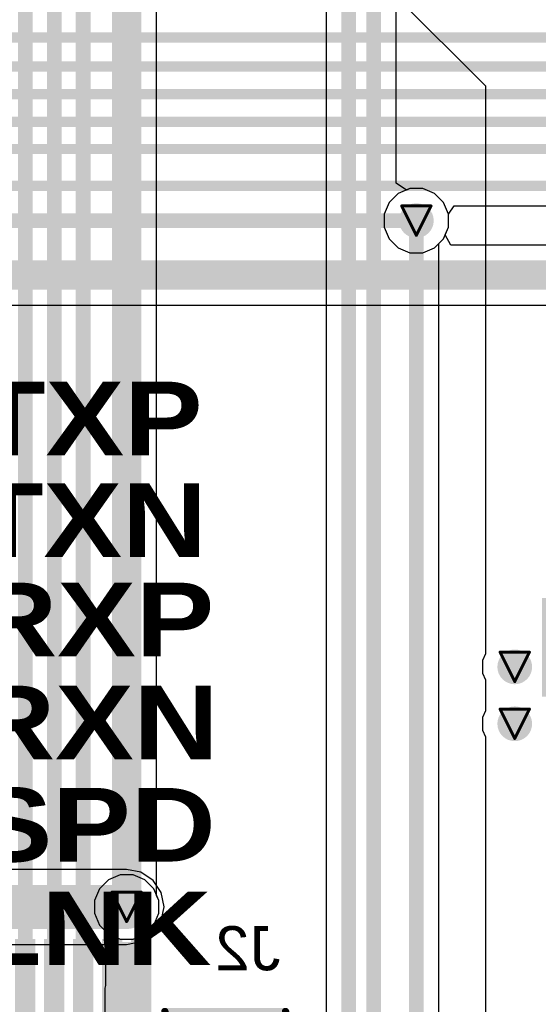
# Model space of a CAD drawing. Header units: inches. Extents: x 0 to 12.2, y 0 to 7.
# Tile 132 of 154: x 3.254 to 3.606, y 2.064 to 2.734. Entities that reach past the tile are written whole.
import ezdxf

# ---------------------------------------------------------------- set-up
doc = ezdxf.new("R2010")
doc.units = ezdxf.units.IN
doc.header["$MEASUREMENT"] = 0
for name, color, linetype in [('Bottom Layer', 5, 'Continuous'), ('Bottom Overlay', 54, 'Continuous'), ('Bottom Paste', 16, 'Continuous'), ('Bottom Solder', 6, 'Continuous'), ('Drill Drawing', 1, 'Continuous'), ('Layer 1', 16, 'Continuous'), ('Layer 2', 76, 'Continuous'), ('Top Layer', 1, 'Continuous'), ('Top Overlay', 2, 'Continuous'), ('Top Paste', 8, 'Continuous'), ('Top Solder', 216, 'Continuous'), ('Via Holes', 16, 'Continuous')]:
    doc.layers.add(name, color=color, linetype=linetype)
doc.styles.add('Arial', font='txt', dxfattribs={"height": 0.2})
doc.styles.add('Arial Black_Bold', font='txt', dxfattribs={"height": 0.2})

# ---------------------------------------------------------------- blocks, each defined once
blk = doc.blocks.new('HX0_5_10P_XJH2_0_043_B_5')
at = {"layer": 'Bottom Layer'}
for points in [[(-0.19488, 0.08465), (-0.11614, 0.08465), (-0.11614, 0.01772), (-0.19488, 0.01772)], [(0.11614, 0.08465), (0.19488, 0.08465), (0.19488, 0.01772), (0.11614, 0.01772)], [(-0.0935, -0.02165), (-0.08366, -0.02165), (-0.08366, -0.08071), (-0.0935, -0.08071)], [(-0.07382, -0.02165), (-0.06398, -0.02165), (-0.06398, -0.08071), (-0.07382, -0.08071)], [(-0.05413, -0.02165), (-0.04429, -0.02165), (-0.04429, -0.08071), (-0.05413, -0.08071)], [(-0.03445, -0.02165), (-0.02461, -0.02165), (-0.02461, -0.08071), (-0.03445, -0.08071)], [(-0.01476, -0.02165), (-0.00492, -0.02165), (-0.00492, -0.08071), (-0.01476, -0.08071)], [(0.00492, -0.02165), (0.01476, -0.02165), (0.01476, -0.08071), (0.00492, -0.08071)], [(0.02461, -0.02165), (0.03445, -0.02165), (0.03445, -0.08071), (0.02461, -0.08071)], [(0.04429, -0.02165), (0.05413, -0.02165), (0.05413, -0.08071), (0.04429, -0.08071)], [(0.06398, -0.02165), (0.07382, -0.02165), (0.07382, -0.08071), (0.06398, -0.08071)], [(0.08366, -0.02165), (0.09351, -0.02165), (0.09351, -0.08071), (0.08366, -0.08071)]]:
    blk.add_hatch(color=5, dxfattribs=at).paths.add_polyline_path(points)
at = {"layer": 'Bottom Paste'}
for points in [[(-0.19488, 0.08465), (-0.11614, 0.08465), (-0.11614, 0.01772), (-0.19488, 0.01772)], [(0.11614, 0.08465), (0.19488, 0.08465), (0.19488, 0.01772), (0.11614, 0.01772)], [(-0.0935, -0.02165), (-0.08366, -0.02165), (-0.08366, -0.08071), (-0.0935, -0.08071)], [(-0.07382, -0.02165), (-0.06398, -0.02165), (-0.06398, -0.08071), (-0.07382, -0.08071)], [(-0.05413, -0.02165), (-0.04429, -0.02165), (-0.04429, -0.08071), (-0.05413, -0.08071)], [(-0.03445, -0.02165), (-0.02461, -0.02165), (-0.02461, -0.08071), (-0.03445, -0.08071)], [(-0.01476, -0.02165), (-0.00492, -0.02165), (-0.00492, -0.08071), (-0.01476, -0.08071)], [(0.00492, -0.02165), (0.01476, -0.02165), (0.01476, -0.08071), (0.00492, -0.08071)], [(0.02461, -0.02165), (0.03445, -0.02165), (0.03445, -0.08071), (0.02461, -0.08071)], [(0.04429, -0.02165), (0.05413, -0.02165), (0.05413, -0.08071), (0.04429, -0.08071)], [(0.06398, -0.02165), (0.07382, -0.02165), (0.07382, -0.08071), (0.06398, -0.08071)], [(0.08366, -0.02165), (0.09351, -0.02165), (0.09351, -0.08071), (0.08366, -0.08071)]]:
    blk.add_hatch(color=16, dxfattribs=at).paths.add_polyline_path(points)
at = {"layer": 'Bottom Solder'}
for points in [[(-0.19688, 0.08665), (-0.11414, 0.08665), (-0.11414, 0.01572), (-0.19688, 0.01572)], [(0.11414, 0.08665), (0.19688, 0.08665), (0.19688, 0.01572), (0.11414, 0.01572)], [(-0.0955, -0.01965), (-0.08166, -0.01965), (-0.08166, -0.08271), (-0.0955, -0.08271)], [(-0.07582, -0.01965), (-0.06198, -0.01965), (-0.06198, -0.08271), (-0.07582, -0.08271)], [(-0.05613, -0.01965), (-0.04229, -0.01965), (-0.04229, -0.08271), (-0.05613, -0.08271)], [(-0.03645, -0.01965), (-0.02261, -0.01965), (-0.02261, -0.08271), (-0.03645, -0.08271)], [(-0.01676, -0.01965), (-0.00292, -0.01965), (-0.00292, -0.08271), (-0.01676, -0.08271)], [(0.00292, -0.01965), (0.01676, -0.01965), (0.01676, -0.08271), (0.00292, -0.08271)], [(0.02261, -0.01965), (0.03645, -0.01965), (0.03645, -0.08271), (0.02261, -0.08271)], [(0.04229, -0.01965), (0.05613, -0.01965), (0.05613, -0.08271), (0.04229, -0.08271)], [(0.06198, -0.01965), (0.07582, -0.01965), (0.07582, -0.08271), (0.06198, -0.08271)], [(0.08166, -0.01965), (0.09551, -0.01965), (0.09551, -0.08271), (0.08166, -0.08271)]]:
    blk.add_hatch(color=6, dxfattribs=at).paths.add_polyline_path(points)
at = {"layer": 'Bottom Overlay', "const_width": 0.005}
for points in [[(-0.18672, 0.17154), (-0.18672, 0.09374)], [(0.18672, 0.17154), (-0.18672, 0.17154)], [(0.18672, 0.17154), (0.18672, 0.09374)], [(-0.18673, -0.03346), (-0.18673, 0.00862)], [(0.18673, 0.00862), (0.18673, -0.03346)], [(-0.10472, -0.03346), (-0.18673, -0.03346)], [(0.18673, -0.03346), (0.10457, -0.03346)]]:
    blk.add_lwpolyline(points, dxfattribs=at)
at = {"layer": 'Bottom Overlay', "const_width": 0.0025}
for points in [[(-0.18797, 0.17154, 1), (-0.18547, 0.17154, 1)], [(-0.18797, 0.17154, 1), (-0.18547, 0.17154, 1)], [(0.18547, 0.17154, 1), (0.18797, 0.17154, 1)], [(0.18547, 0.17154, 1), (0.18797, 0.17154, 1)], [(-0.18797, 0.09374, 1), (-0.18547, 0.09374, 1)], [(0.18547, 0.09374, 1), (0.18797, 0.09374, 1)], [(-0.18798, 0.00862, 1), (-0.18548, 0.00862, 1)], [(0.18548, 0.00862, 1), (0.18798, 0.00862, 1)], [(-0.18798, -0.03346, 1), (-0.18548, -0.03346, 1)], [(-0.18798, -0.03346, 1), (-0.18548, -0.03346, 1)], [(-0.10597, -0.03346, 1), (-0.10347, -0.03346, 1)], [(0.10332, -0.03346, 1), (0.10582, -0.03346, 1)], [(0.18548, -0.03346, 1), (0.18798, -0.03346, 1)], [(0.18548, -0.03346, 1), (0.18798, -0.03346, 1)]]:
    blk.add_lwpolyline(points, format="xyb", close=True, dxfattribs=at)
blk = doc.blocks.new('5027740891_195')
at = {"layer": 'Top Layer'}
for points in [[(-0.2875, 0.32185), (-0.22451, 0.32185), (-0.22451, 0.2628), (-0.2875, 0.2628)], [(-0.13199, 0.32185), (-0.10049, 0.32185), (-0.10049, 0.25571), (-0.13199, 0.25571)], [(-0.08868, 0.32185), (-0.05718, 0.32185), (-0.05718, 0.25571), (-0.08868, 0.25571)], [(-0.04537, 0.32185), (-0.01388, 0.32185), (-0.01388, 0.25571), (-0.04537, 0.25571)], [(-0.00207, 0.32185), (0.02943, 0.32185), (0.02943, 0.25571), (-0.00207, 0.25571)], [(0.04124, 0.32185), (0.07274, 0.32185), (0.07274, 0.25571), (0.04124, 0.25571)], [(0.08455, 0.32185), (0.11604, 0.32185), (0.11604, 0.25571), (0.08455, 0.25571)], [(0.12785, 0.32185), (0.15935, 0.32185), (0.15935, 0.25571), (0.12785, 0.25571)], [(0.17116, 0.32185), (0.20266, 0.32185), (0.20266, 0.25571), (0.17116, 0.25571)], [(0.21053, 0.32185), (0.27352, 0.32185), (0.27352, 0.2628), (0.21053, 0.2628)], [(0.24242, 0.25492), (0.29321, 0.25492), (0.29321, 0.1998), (0.24242, 0.1998)], [(0.24242, -0.03642), (0.29321, -0.03642), (0.29321, -0.09154), (0.24242, -0.09154)], [(-0.29734, -0.25886), (-0.23829, -0.25886), (-0.23829, -0.32579), (-0.29734, -0.32579)], [(0.23415, -0.25886), (0.29321, -0.25886), (0.29321, -0.32579), (0.23415, -0.32579)]]:
    blk.add_hatch(color=1, dxfattribs=at).paths.add_polyline_path(points)
at = {"layer": 'Top Paste'}
for points in [[(-0.2875, 0.32185), (-0.22451, 0.32185), (-0.22451, 0.2628), (-0.2875, 0.2628)], [(-0.13199, 0.32185), (-0.10049, 0.32185), (-0.10049, 0.25571), (-0.13199, 0.25571)], [(-0.08868, 0.32185), (-0.05718, 0.32185), (-0.05718, 0.25571), (-0.08868, 0.25571)], [(-0.04537, 0.32185), (-0.01388, 0.32185), (-0.01388, 0.25571), (-0.04537, 0.25571)], [(-0.00207, 0.32185), (0.02943, 0.32185), (0.02943, 0.25571), (-0.00207, 0.25571)], [(0.04124, 0.32185), (0.07274, 0.32185), (0.07274, 0.25571), (0.04124, 0.25571)], [(0.08455, 0.32185), (0.11604, 0.32185), (0.11604, 0.25571), (0.08455, 0.25571)], [(0.12785, 0.32185), (0.15935, 0.32185), (0.15935, 0.25571), (0.12785, 0.25571)], [(0.17116, 0.32185), (0.20266, 0.32185), (0.20266, 0.25571), (0.17116, 0.25571)], [(0.21053, 0.32185), (0.27352, 0.32185), (0.27352, 0.2628), (0.21053, 0.2628)], [(0.24242, 0.25492), (0.29321, 0.25492), (0.29321, 0.1998), (0.24242, 0.1998)], [(0.24242, -0.03642), (0.29321, -0.03642), (0.29321, -0.09154), (0.24242, -0.09154)], [(-0.29734, -0.25886), (-0.23829, -0.25886), (-0.23829, -0.32579), (-0.29734, -0.32579)], [(0.23415, -0.25886), (0.29321, -0.25886), (0.29321, -0.32579), (0.23415, -0.32579)]]:
    blk.add_hatch(color=8, dxfattribs=at).paths.add_polyline_path(points)
at = {"layer": 'Top Solder'}
for points in [[(-0.2915, 0.32585), (-0.22051, 0.32585), (-0.22051, 0.2588), (-0.2915, 0.2588)], [(-0.13599, 0.32585), (-0.09649, 0.32585), (-0.09649, 0.25171), (-0.13599, 0.25171)], [(-0.09268, 0.32585), (-0.05318, 0.32585), (-0.05318, 0.25171), (-0.09268, 0.25171)], [(-0.04937, 0.32585), (-0.00988, 0.32585), (-0.00988, 0.25171), (-0.04937, 0.25171)], [(-0.00607, 0.32585), (0.03343, 0.32585), (0.03343, 0.25171), (-0.00607, 0.25171)], [(0.03724, 0.32585), (0.07674, 0.32585), (0.07674, 0.25171), (0.03724, 0.25171)], [(0.08055, 0.32585), (0.12004, 0.32585), (0.12004, 0.25171), (0.08055, 0.25171)], [(0.12385, 0.32585), (0.16335, 0.32585), (0.16335, 0.25171), (0.12385, 0.25171)], [(0.16716, 0.32585), (0.20666, 0.32585), (0.20666, 0.25171), (0.16716, 0.25171)], [(0.20653, 0.32585), (0.27752, 0.32585), (0.27752, 0.2588), (0.20653, 0.2588)], [(0.23842, 0.25892), (0.29721, 0.25892), (0.29721, 0.1958), (0.23842, 0.1958)], [(0.23842, -0.03242), (0.29721, -0.03242), (0.29721, -0.09554), (0.23842, -0.09554)], [(-0.30134, -0.25486), (-0.23429, -0.25486), (-0.23429, -0.32979), (-0.30134, -0.32979)], [(0.23015, -0.25486), (0.29721, -0.25486), (0.29721, -0.32979), (0.23015, -0.32979)]]:
    blk.add_hatch(color=216, dxfattribs=at).paths.add_polyline_path(points)
at = {"layer": 'Top Overlay'}
for p, q in [((-0.0135, -0.2775), (-0.0405, -0.3045)), ((0.0135, -0.3045), (-0.0135, -0.2775)), ((-0.0405, -0.3045), (0.0135, -0.3045))]:
    blk.add_line(p, q, dxfattribs=at)
at = {"layer": 'Top Overlay', "const_width": 0.005}
for points in [[(-0.21191, 0.27362), (-0.14459, 0.27362)], [(-0.28356, -0.24626), (-0.28356, 0.25039)], [(0.27943, -0.02402), (0.27943, 0.1874)], [(0.27943, -0.24646), (0.27943, -0.10394)], [(-0.0405, -0.3045), (-0.0135, -0.2775)], [(-0.0135, -0.2775), (0.0135, -0.3045)], [(-0.0405, -0.3045), (0.0135, -0.3045)], [(-0.22569, -0.31693), (0.22156, -0.31693)]]:
    blk.add_lwpolyline(points, dxfattribs=at)
at = {"layer": 'Top Overlay', "const_width": 0.0025}
for points in [[(-0.21316, 0.27362, 1), (-0.21066, 0.27362, 1)], [(-0.14584, 0.27362, 1), (-0.14334, 0.27362, 1)], [(-0.28481, 0.25039, 1), (-0.28231, 0.25039, 1)], [(0.27818, 0.1874, 1), (0.28068, 0.1874, 1)], [(0.27818, -0.02402, 1), (0.28068, -0.02402, 1)], [(0.27818, -0.10394, 1), (0.28068, -0.10394, 1)], [(-0.28481, -0.24626, 1), (-0.28231, -0.24626, 1)], [(0.27818, -0.24646, 1), (0.28068, -0.24646, 1)], [(-0.01475, -0.2775, 1), (-0.01225, -0.2775, 1)], [(-0.01475, -0.2775, 1), (-0.01225, -0.2775, 1)], [(-0.04175, -0.3045, 1), (-0.03925, -0.3045, 1)], [(-0.04175, -0.3045, 1), (-0.03925, -0.3045, 1)], [(0.01225, -0.3045, 1), (0.01475, -0.3045, 1)], [(0.01225, -0.3045, 1), (0.01475, -0.3045, 1)], [(-0.22694, -0.31693, 1), (-0.22444, -0.31693, 1)], [(0.22031, -0.31693, 1), (0.22281, -0.31693, 1)]]:
    blk.add_lwpolyline(points, format="xyb", close=True, dxfattribs=at)

msp = doc.modelspace()

# ---------------------------------------------------------------- hatches: boundary and pattern name
at = {"layer": 'Bottom Layer'}
h = msp.add_hatch(color=5, dxfattribs=at)
edge = h.paths.add_edge_path()
edge.add_arc((3.52362, 2.597), 0.01181, 0, 360)
h = msp.add_hatch(color=5, dxfattribs=at)
edge = h.paths.add_edge_path()
edge.add_arc((3.59047, 2.29364), 0.01181, 0, 360)
h = msp.add_hatch(color=5, dxfattribs=at)
edge = h.paths.add_edge_path()
edge.add_arc((3.59047, 2.25496), 0.01181, 0, 360)
h = msp.add_hatch(color=5, dxfattribs=at)
edge = h.paths.add_edge_path()
edge.add_arc((3.32674, 2.13047), 0.01181, 0, 360)
msp.add_hatch(color=5, dxfattribs=at).paths.add_polyline_path([(3.31198, 2.02), (3.3415, 2.02), (3.3415, 2.1066), (3.31198, 2.1066)])
at = {"layer": 'Layer 1'}
h = msp.add_hatch(color=16, dxfattribs=at)
edge = h.paths.add_edge_path()
edge.add_arc((3.52362, 2.597), 0.01181, 0, 360)
h = msp.add_hatch(color=16, dxfattribs=at)
edge = h.paths.add_edge_path()
edge.add_arc((3.59047, 2.29364), 0.01181, 0, 360)
h = msp.add_hatch(color=16, dxfattribs=at)
edge = h.paths.add_edge_path()
edge.add_arc((3.59047, 2.25496), 0.01181, 0, 360)
h = msp.add_hatch(color=16, dxfattribs=at)
edge = h.paths.add_edge_path()
edge.add_arc((3.32674, 2.13047), 0.01181, 0, 360)
at = {"layer": 'Layer 2'}
h = msp.add_hatch(color=76, dxfattribs=at)
edge = h.paths.add_edge_path()
edge.add_arc((3.52362, 2.597), 0.01181, 0, 360)
h = msp.add_hatch(color=76, dxfattribs=at)
edge = h.paths.add_edge_path()
edge.add_arc((3.59047, 2.29364), 0.01181, 0, 360)
h = msp.add_hatch(color=76, dxfattribs=at)
edge = h.paths.add_edge_path()
edge.add_arc((3.59047, 2.25496), 0.01181, 0, 360)
h = msp.add_hatch(color=76, dxfattribs=at)
edge = h.paths.add_edge_path()
edge.add_arc((3.32674, 2.13047), 0.01181, 0, 360)
at = {"layer": 'Top Layer'}
h = msp.add_hatch(color=1, dxfattribs=at)
edge = h.paths.add_edge_path()
edge.add_arc((3.52362, 2.597), 0.01181, 0, 360)
h = msp.add_hatch(color=1, dxfattribs=at)
edge = h.paths.add_edge_path()
edge.add_arc((3.59047, 2.29364), 0.01181, 0, 360)
h = msp.add_hatch(color=1, dxfattribs=at)
edge = h.paths.add_edge_path()
edge.add_arc((3.59047, 2.25496), 0.01181, 0, 360)
h = msp.add_hatch(color=1, dxfattribs=at)
edge = h.paths.add_edge_path()
edge.add_arc((3.32674, 2.13047), 0.01181, 0, 360)
at = {"layer": 'Via Holes'}
h = msp.add_hatch(color=7, dxfattribs=at)
edge = h.paths.add_edge_path()
edge.add_arc((3.52362, 2.597), 0.00591, 0, 360)
h = msp.add_hatch(color=7, dxfattribs=at)
edge = h.paths.add_edge_path()
edge.add_arc((3.59047, 2.29364), 0.00591, 0, 360)
h = msp.add_hatch(color=7, dxfattribs=at)
edge = h.paths.add_edge_path()
edge.add_arc((3.59047, 2.25496), 0.00591, 0, 360)
h = msp.add_hatch(color=7, dxfattribs=at)
edge = h.paths.add_edge_path()
edge.add_arc((3.32674, 2.13047), 0.00591, 0, 360)

# ---------------------------------------------------------------- linework, layer by layer
at = {"layer": 'Bottom Layer'}
for p, q in [((3.34713, 2.13823), (3.34713, 2.96265)), ((3.46225, 2.77632), (3.46225, 1.84375)), ((3.50984, 2.62248), (3.50984, 2.77632)), ((3.51684, 2.6178), (3.50984, 2.62248)), ((3.51928, 2.61881), (3.51684, 2.6178)), ((3.52796, 2.61881), (3.51928, 2.61881)), ((3.53598, 2.61549), (3.52796, 2.61881)), ((3.54211, 2.60935), (3.53598, 2.61549)), ((3.54543, 2.60134), (3.54211, 2.60935)), ((3.54543, 2.59266), (3.54543, 2.60134)), ((3.54211, 2.58465), (3.54543, 2.59266)), ((3.53891, 2.58145), (3.54211, 2.58465)), ((3.53891, 0.66025), (3.53891, 2.58145)), ((3.34855, 2.1348), (3.34713, 2.13823)), ((3.34855, 2.12613), (3.34855, 2.1348)), ((3.34523, 2.11811), (3.34855, 2.12613)), ((3.33909, 2.11197), (3.34523, 2.11811)), ((3.31251, 2.10518), (3.31951, 2.10985)), ((3.31951, 2.10985), (3.3224, 2.10865)), ((3.3224, 2.10865), (3.33108, 2.10865)), ((3.33108, 2.10865), (3.33909, 2.11197)), ((3.31251, 2.07707), (3.31251, 2.10518)), ((3.31213, 2.0752), (3.31251, 2.07707)), ((3.31213, 2.03755), (3.31213, 2.0752))]:
    msp.add_line(p, q, dxfattribs=at)
for points, const_width in [([(3.25784, 2.07707), (3.25784, 3.03456)], 0.01), ([(3.27753, 2.07707), (3.27753, 3.01139)], 0.01), ([(3.29721, 2.07707), (3.29721, 2.9863)], 0.01), ([(3.32674, 2.13047), (3.32674, 2.9631)], 0.02), ([(3.47754, 1.83806), (3.47754, 2.77632)], 0.01), ([(3.49454, 1.83804), (3.49454, 2.77632)], 0.01), ([(3.52362, 2.597), (3.52362, 0.66025)], 0.01)]:
    msp.add_lwpolyline(points, dxfattribs=dict(at, const_width=const_width))
for points, const_width in [([(3.52112, 2.597, 1), (3.52612, 2.597, 1)], 0.005), ([(3.32174, 2.13047, 1), (3.33174, 2.13047, 1)], 0.01), ([(3.25534, 2.07707, 1), (3.26034, 2.07707, 1)], 0.005), ([(3.27503, 2.07707, 1), (3.28003, 2.07707, 1)], 0.005), ([(3.29471, 2.07707, 1), (3.29971, 2.07707, 1)], 0.005)]:
    msp.add_lwpolyline(points, format="xyb", close=True, dxfattribs=dict(at, const_width=const_width))
at = {"layer": 'Drill Drawing', "const_width": 0.002}
for points in [[(3.51362, 2.607), (3.53362, 2.607)], [(3.51362, 2.607), (3.52362, 2.587)], [(3.52362, 2.587), (3.53362, 2.607)], [(3.58047, 2.30364), (3.60047, 2.30364)], [(3.58047, 2.30364), (3.59047, 2.28364)], [(3.59047, 2.28364), (3.60047, 2.30364)], [(3.58047, 2.26496), (3.60047, 2.26496)], [(3.58047, 2.26496), (3.59047, 2.24496)], [(3.59047, 2.24496), (3.60047, 2.26496)], [(3.31674, 2.14047), (3.33674, 2.14047)], [(3.31674, 2.14047), (3.32674, 2.12047)], [(3.32674, 2.12047), (3.33674, 2.14047)]]:
    msp.add_lwpolyline(points, dxfattribs=at)
at = {"layer": 'Drill Drawing', "const_width": 0.001}
for points in [[(3.51312, 2.607, 1), (3.51412, 2.607, 1)], [(3.51312, 2.607, 1), (3.51412, 2.607, 1)], [(3.53312, 2.607, 1), (3.53412, 2.607, 1)], [(3.53312, 2.607, 1), (3.53412, 2.607, 1)], [(3.52312, 2.587, 1), (3.52412, 2.587, 1)], [(3.52312, 2.587, 1), (3.52412, 2.587, 1)], [(3.57997, 2.30364, 1), (3.58097, 2.30364, 1)], [(3.57997, 2.30364, 1), (3.58097, 2.30364, 1)], [(3.59997, 2.30364, 1), (3.60097, 2.30364, 1)], [(3.59997, 2.30364, 1), (3.60097, 2.30364, 1)], [(3.58997, 2.28364, 1), (3.59097, 2.28364, 1)], [(3.58997, 2.28364, 1), (3.59097, 2.28364, 1)], [(3.57997, 2.26496, 1), (3.58097, 2.26496, 1)], [(3.57997, 2.26496, 1), (3.58097, 2.26496, 1)], [(3.59997, 2.26496, 1), (3.60097, 2.26496, 1)], [(3.59997, 2.26496, 1), (3.60097, 2.26496, 1)], [(3.58997, 2.24496, 1), (3.59097, 2.24496, 1)], [(3.58997, 2.24496, 1), (3.59097, 2.24496, 1)], [(3.31624, 2.14047, 1), (3.31724, 2.14047, 1)], [(3.31624, 2.14047, 1), (3.31724, 2.14047, 1)], [(3.33624, 2.14047, 1), (3.33724, 2.14047, 1)], [(3.33624, 2.14047, 1), (3.33724, 2.14047, 1)], [(3.32624, 2.12047, 1), (3.32724, 2.12047, 1)], [(3.32624, 2.12047, 1), (3.32724, 2.12047, 1)]]:
    msp.add_lwpolyline(points, format="xyb", close=True, dxfattribs=at)
at = {"layer": 'Layer 1'}
for p, q in [((3.51928, 2.61881), (3.51127, 2.61549)), ((3.52796, 2.61881), (3.51928, 2.61881)), ((3.53598, 2.61549), (3.52796, 2.61881)), ((3.51127, 2.61549), (3.50513, 2.60935)), ((3.54211, 2.60935), (3.53598, 2.61549)), ((3.50513, 2.60935), (3.50181, 2.60134)), ((3.54543, 2.60134), (3.54211, 2.60935)), ((3.50181, 2.60134), (3.50181, 2.59266)), ((3.54543, 2.59266), (3.54543, 2.60134)), ((3.50181, 2.59266), (3.50513, 2.58465)), ((3.54211, 2.58465), (3.54543, 2.59266)), ((3.50513, 2.58465), (3.51127, 2.57851)), ((3.53598, 2.57851), (3.54211, 2.58465)), ((3.51127, 2.57851), (3.51928, 2.57519)), ((3.52796, 2.57519), (3.53598, 2.57851)), ((3.51928, 2.57519), (3.52796, 2.57519)), ((3.31439, 2.14896), (3.30825, 2.14282)), ((3.3224, 2.15228), (3.31439, 2.14896)), ((3.33108, 2.15228), (3.3224, 2.15228)), ((3.33909, 2.14896), (3.33108, 2.15228)), ((3.34523, 2.14282), (3.33909, 2.14896)), ((3.30825, 2.14282), (3.30493, 2.1348)), ((3.34855, 2.1348), (3.34523, 2.14282)), ((3.30493, 2.1348), (3.30493, 2.12613)), ((3.34855, 2.12613), (3.34855, 2.1348)), ((3.30493, 2.12613), (3.30825, 2.11811)), ((3.34523, 2.11811), (3.34855, 2.12613)), ((3.30825, 2.11811), (3.31439, 2.11197)), ((3.33909, 2.11197), (3.34523, 2.11811)), ((3.31439, 2.11197), (3.3224, 2.10865)), ((3.3224, 2.10865), (3.33108, 2.10865)), ((3.33108, 2.10865), (3.33909, 2.11197))]:
    msp.add_line(p, q, dxfattribs=at)
at = {"layer": 'Layer 2'}
for p, q in [((3.36273, 2.89642), (3.5705, 2.68865)), ((3.5705, 2.68865), (3.5705, 2.30243)), ((3.51928, 2.61881), (3.51127, 2.61549)), ((3.52796, 2.61881), (3.51928, 2.61881)), ((3.53598, 2.61549), (3.52796, 2.61881)), ((3.51127, 2.61549), (3.50513, 2.60935)), ((3.54211, 2.60935), (3.53598, 2.61549)), ((3.50513, 2.60935), (3.50181, 2.60134)), ((3.54543, 2.60134), (3.54211, 2.60935)), ((3.50181, 2.60134), (3.50181, 2.59266)), ((3.54543, 2.59266), (3.54543, 2.60134)), ((3.50181, 2.59266), (3.50513, 2.58465)), ((3.54211, 2.58465), (3.54543, 2.59266)), ((3.50513, 2.58465), (3.51127, 2.57851)), ((3.53598, 2.57851), (3.54211, 2.58465)), ((3.51127, 2.57851), (3.51928, 2.57519)), ((3.52796, 2.57519), (3.53598, 2.57851)), ((3.51928, 2.57519), (3.52796, 2.57519)), ((3.5705, 2.30243), (3.56866, 2.29798)), ((3.56866, 2.29798), (3.56866, 2.2893)), ((3.56866, 2.2893), (3.5705, 2.28485)), ((3.5705, 2.28485), (3.5705, 2.26375)), ((3.5705, 2.26375), (3.56866, 2.2593)), ((3.56866, 2.2593), (3.56866, 2.25062)), ((3.56866, 2.25062), (3.5705, 2.24617)), ((3.5705, 2.24617), (3.5705, 2.10865)), ((3.31439, 2.14896), (3.30825, 2.14282)), ((3.3224, 2.15228), (3.31439, 2.14896)), ((3.33108, 2.15228), (3.3224, 2.15228)), ((3.33909, 2.14896), (3.33108, 2.15228)), ((3.34523, 2.14282), (3.33909, 2.14896)), ((3.30825, 2.14282), (3.30493, 2.1348)), ((3.34855, 2.1348), (3.34523, 2.14282)), ((3.30493, 2.1348), (3.30493, 2.12613)), ((3.34855, 2.12613), (3.34855, 2.1348)), ((3.30493, 2.12613), (3.30825, 2.11811)), ((3.34523, 2.11811), (3.34855, 2.12613)), ((3.30825, 2.11811), (3.31439, 2.11197)), ((3.33909, 2.11197), (3.34523, 2.11811)), ((3.31439, 2.11197), (3.3224, 2.10865)), ((3.3224, 2.10865), (3.33108, 2.10865)), ((3.33108, 2.10865), (3.33909, 2.11197)), ((3.5705, 2.10865), (3.5705, 1.71279))]:
    msp.add_line(p, q, dxfattribs=at)
at = {"layer": 'Top Layer'}
for p, q in [((3.54543, 2.60134), (3.5492, 2.60698)), ((3.5492, 2.60698), (3.72692, 2.60698)), ((3.54543, 2.59266), (3.54543, 2.60134)), ((3.54325, 2.58739), (3.54543, 2.59266)), ((3.547, 2.58039), (3.54325, 2.58739)), ((3.66011, 2.58039), (3.547, 2.58039)), ((2.71492, 2.53961), (3.66011, 2.53961)), ((3.32674, 2.15596), (3.22831, 2.15596)), ((3.33649, 2.15401), (3.32674, 2.15596)), ((3.34476, 2.14849), (3.33649, 2.15401)), ((3.35029, 2.14022), (3.34476, 2.14849)), ((3.35223, 2.13047), (3.35029, 2.14022)), ((3.35029, 2.12071), (3.35223, 2.13047)), ((3.34476, 2.11244), (3.35029, 2.12071)), ((3.33649, 2.10692), (3.34476, 2.11244)), ((3.22831, 2.10498), (3.32674, 2.10498)), ((3.32674, 2.10498), (3.33649, 2.10692))]:
    msp.add_line(p, q, dxfattribs=at)
for points, const_width in [([(2.66879, 2.72142), (4.03758, 2.72142)], 0.007), ([(2.67137, 2.70174), (3.96626, 2.70174)], 0.007), ([(2.69724, 2.68306), (3.88592, 2.68306)], 0.007), ([(2.70063, 2.66418), (3.83317, 2.66418)], 0.007), ([(2.70443, 2.6457), (3.77925, 2.6457)], 0.007), ([(2.74016, 2.62075), (3.744, 2.62075)], 0.007), ([(3.07281, 2.597), (3.52362, 2.597)], 0.01), ([(2.71492, 2.56), (3.66787, 2.56)], 0.02), ([(3.22831, 2.13047), (3.32674, 2.13047)], 0.03)]:
    msp.add_lwpolyline(points, dxfattribs=dict(at, const_width=const_width))
for points, const_width in [([(3.52112, 2.597, 1), (3.52612, 2.597, 1)], 0.005), ([(3.31924, 2.13047, 1), (3.33424, 2.13047, 1)], 0.015)]:
    msp.add_lwpolyline(points, format="xyb", close=True, dxfattribs=dict(at, const_width=const_width))

# ---------------------------------------------------------------- block references
msp.add_blockref('5027740891_195', (3.90059, 2.01457))
at = {"rotation": 180}
msp.add_blockref('HX0_5_10P_XJH2_0_043_B_5', (3.248, 2.02589), dxfattribs=at)

# ---------------------------------------------------------------- texts
at = {"layer": 'Bottom Overlay', "style": 'Arial', "text_generation_flag": 2}
msp.add_text('J2', height=0.03, dxfattribs=at).set_placement((3.43125, 2.08739))
at = {"layer": 'Top Overlay', "style": 'Arial Black_Bold'}
for s, p in [('EPHY-TXP', (2.97853, 2.4375)), ('EPHY-TXN', (2.9771, 2.3684)), ('EPHY-RXP', (2.97754, 2.3009)), ('EPHY-RXN', (2.97611, 2.2309)), ('EPHY-SPD', (2.97853, 2.16132)), ('EPHY-LNK', (2.97581, 2.0909))]:
    msp.add_text(s, height=0.05, dxfattribs=at).set_placement(p)

doc.saveas('drawing.dxf')
